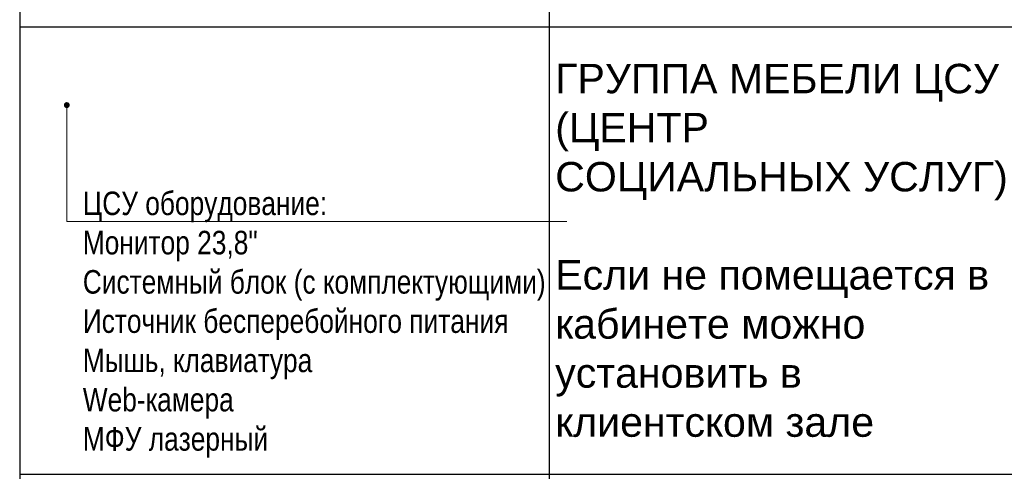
# Model space of a CAD drawing. Header units: millimetres. Extents: x -692150 to 2662533, y -92609 to 65084.
# Tile 33 of 256: x -74505 to -66138, y -47900 to -44065. Entities that reach past the tile are written whole.
import ezdxf
from ezdxf import colors
from ezdxf.entities.mleader import LeaderData, LeaderLine
from ezdxf.math import Vec2, Vec3

# ---------------------------------------------------------------- set-up
doc = ezdxf.new("R2010")
doc.units = ezdxf.units.MM
doc.layers.add('17_АР_Текст', color=235, linetype='Continuous', lineweight=0)
doc.styles.add('_ТЕКСТОВЫЙ', font='arial.ttf', dxfattribs={"width": 0.8})
doc.styles.add('HVAC_AEP', font='arial.ttf')

# ---------------------------------------------------------------- blocks, each defined once
blk = doc.blocks.new('*T215')
at = {"color": 0, "linetype": 'ByBlock', "lineweight": -2, "transparency": 16777216}
for p, q in [((0, 0), (8500, 0)), ((0, 0), (0, -27939.3)), ((8500, 0), (8500, -27939.3)), ((0, -469.7), (8500, -469.7)), ((4500, -469.7), (4500, -27939.3)), ((0, -4969.7), (8500, -4969.7)), ((0, -9469.7), (8500, -9469.7)), ((0, -13269.7), (8500, -13269.7)), ((0, -16669.7), (8500, -16669.7)), ((0, -20469.7), (8500, -20469.7)), ((0, -24269.7), (8500, -24269.7)), ((0, -26370.4), (8500, -26370.4)), ((0, -27939.3), (8500, -27939.3))]:
    blk.add_line(p, q, dxfattribs=at)
at = {"color": 0, "lineweight": 15, "transparency": 16777216, "style": 'HVAC_AEP'}
for s, insert, char_height, width, attachment_point in [('{\\H0.83333x;\\C256;Готовые блоки (Барьеры, АРМ, Почтальоны)}', (4250, -234.8), 300, 8497, 5), ('{\\fCalibri|b0|i0|c204|p34;\\C256;Группа блоков 1200\\P\\PПо невозможности разместить стандартный барьер для приёма посылок, применить откидную столешницу для МГН}', (4550, -2719.7), 250, 3900, 4), ('{\\fCalibri|b0|i0|c204|p34;\\C256;Группа блоков 1400\\P\\PПо невозможности разместить стандартный барьер для приёма посылок, применить откидную столешницу для МГН}', (4550, -7219.7), 250, 3900, 4), ('{\\fCalibri|b0|i0|c204|p34;\\C256;Группа блоков \\P\\PПочта банк 1400}', (4550, -11369.7), 250, 3900, 4), ('{\\fCalibri|b0|i0|c204|p34;\\C256;Группа блоков \\P\\PПочта банк 1200}', (4550, -14969.7), 250, 3900, 4), ('{\\C256;ГРУППА МЕБЕЛИ ЦСУ (ЦЕНТР СОЦИАЛЬНЫХ УСЛУГ)\\P\\PЕсли не помещается в кабинете можно установить в клиентском зале }', (4550, -18569.7), 250, 3900, 4), ('{\\C256;ГРУППА МЕБЕЛИ ЦСУ (ЦЕНТР СОЦИАЛЬНЫХ УСЛУГ)\\P\\P\\fCalibri|b0|i0|c204|p34;Если нет места на стол 1400 ставим выноску на стол МГН 1200}', (4550, -22369.7), 250, 3900, 4), ('Группа блоков АРМ\\P^JНАЧ.ОПС^JСортировщик', (4550, -25320), 250, 3900, 4), ('{\\fCalibri|b0|i0|c204|p34;\\C256;Группа блоков \\P\\PПочтальоны}', (4550, -27154.9), 250, 3900, 4)]:
    blk.add_mtext(s, dxfattribs=dict(at, insert=insert, char_height=char_height, width=width, attachment_point=attachment_point))
blk = doc.blocks.new('_Dot')
at = {"color": 0, "linetype": 'ByBlock', "lineweight": -2}
blk.add_line((-0.5, 0), (-1, 0), dxfattribs=at)
at = {"color": 0, "linetype": 'ByBlock', "const_width": 0.5}
blk.add_lwpolyline([(-0.25, 0, 1), (0.25, 0, 1)], format="xyb", close=True, dxfattribs=at)

msp = doc.modelspace()

# ---------------------------------------------------------------- block references
msp.add_blockref('*T215', (-74504.5, -27455.1))

# ---------------------------------------------------------------- leaders
at = {"layer": '17_АР_Текст', "lineweight": 18}
ml = msp.add_multileader_mtext('Standard', dxfattribs=at)
ml.set_content('ЦСУ оборудование:\\PМонитор 23,8"\\PСистемный блок (с комплектующими)\\PИсточник бесперебойного питания\\PМышь, клавиатура\\PWeb-камера\\PМФУ лазерный', color=256, style='_ТЕКСТОВЫЙ')
ml.set_leader_properties(lineweight=0)
ml.set_arrow_properties(name='DOT')
ml.build(insert=Vec2(0, 0))
ml.multileader.update_dxf_attribs({"text_left_attachment_type": 6, "text_right_attachment_type": 6, "dogleg_length": 0.36, "arrow_head_size": 50, "scale": 100})
ctx = ml.context
ctx.base_point, ctx.scale, ctx.char_height, ctx.arrow_head_size, ctx.landing_gap_size, ctx.plane_origin = Vec3(-74068.3, -45779.6), 100, 200, 50, 100, Vec3(-68828.3, -40627.4)
ctx.left_attachment, ctx.right_attachment, ctx.attachment_type = 6, 6, 2
notes = []
notes.append((ctx, [(1, (1, 1, 0), (-74104.3, -45779.6), (1, 0), 36, [(0, [(-74104.3, -44789.7)], 0, [])])]))
ctx.mtext.insert, ctx.mtext.width, ctx.mtext.defined_height, ctx.mtext.flow_direction = Vec3(-73968.3, -45524.1), 5220.324, 815.5, 5
for ctx, leaders in notes:
    for number, flags, end, landing, length, lines in leaders:
        leader = LeaderData()
        leader.index, (leader.has_last_leader_line, leader.has_dogleg_vector, leader.attachment_direction) = number, flags
        leader.last_leader_point, leader.dogleg_vector, leader.dogleg_length = Vec3(end), Vec3(landing), length
        for number, points, colour, breaks in lines:
            line = LeaderLine()
            line.index, line.vertices, line.color, line.breaks = number, Vec3.list(points), colors.encode_raw_color(colour), breaks
            leader.lines.append(line)
        ctx.leaders.append(leader)

doc.saveas('drawing.dxf')
